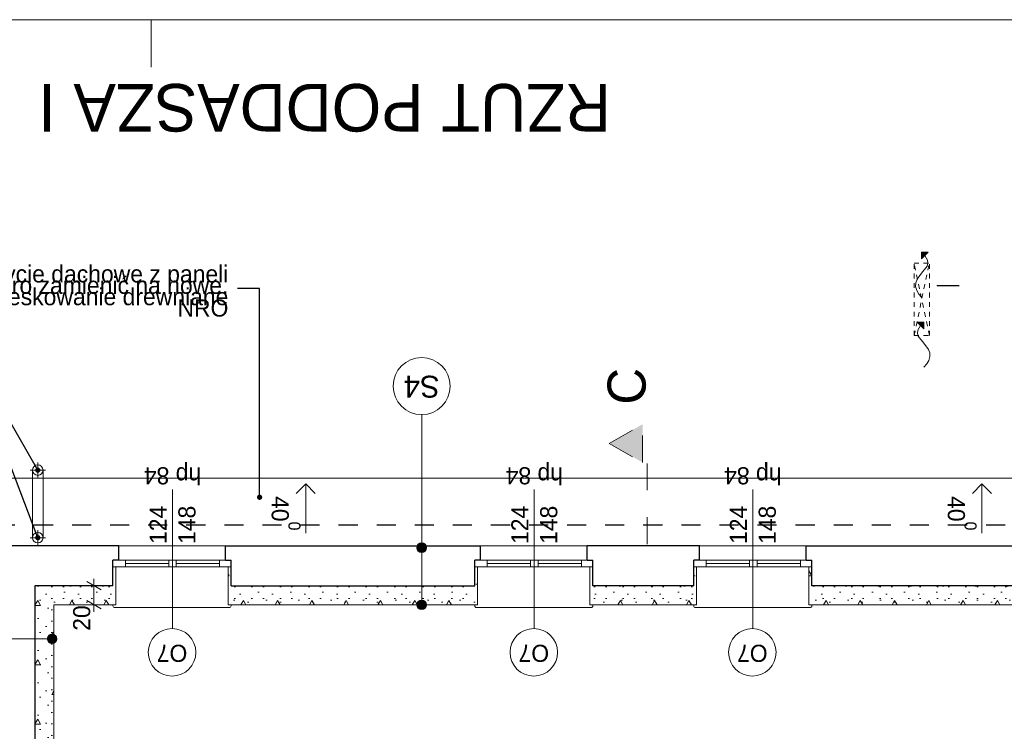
# Model space of a CAD drawing. Extents: x -145259 to -66341, y -2316 to 227384.
# Tile 133 of 143: x -87639 to -77297, y 179503 to 186984. Entities that reach past the tile are written whole.
import ezdxf

# ---------------------------------------------------------------- set-up
doc = ezdxf.new("R2010")
doc.units = 0
doc.header["$MEASUREMENT"] = 0
for name, pattern in [('Dashed', [564.444447, 282.222223, -282.222223]), ('Hidden Line', [100, 50, -50]), ('Przerywana', [400, 200, -200])]:
    doc.linetypes.add(name, pattern=pattern)
for name, color, linetype in [('A-Okna', 7, 'Continuous'), ('Arch ocieplenie', 7, 'Continuous'), ('Arch opisy', 7, 'Continuous'), ('Arch wymiary', 7, 'Continuous'), ('INWENT ODWODNIENIE', 7, 'Continuous')]:
    doc.layers.add(name, color=color, linetype=linetype)
for name, color, linetype, lineweight in [('A-Okna_Nr_Pióra__21', 7, 'Continuous', 13), ('A-Okna_Nr_Pióra__5', 7, 'Continuous', 13), ('Arch ocieplenie_Nr_Pióra__21', 7, 'Continuous', 13), ('Arch opisy okien_Nr_Pióra__21', 7, 'Continuous', 13), ('Arch opisy_Nr_Pióra__1', 7, 'Continuous', 25), ('Arch opisy_Nr_Pióra__21', 7, 'Continuous', 13), ('arch przekroje_Nr_Pióra__21', 7, 'Continuous', 13), ('arch przekroje_Nr_Pióra__5', 7, 'Continuous', 13), ('ARCH TABELA_Nr_Pióra__21', 7, 'Continuous', 13), ('Arch wymiary_Nr_Pióra__21', 7, 'Continuous', 13), ('Arch wymiary_Nr_Pióra__5', 7, 'Continuous', 13), ('INWENT DACH_Nr_Pióra__21', 7, 'Continuous', 13), ('INWENT ODWODNIENIE_Nr_Pióra__21', 7, 'Continuous', 13), ('INWENT ODWODNIENIE_Nr_Pióra__5', 7, 'Continuous', 13), ('INWENT OPISY_Nr_Pióra__21', 7, 'Continuous', 13), ('INWENT OPISY_Nr_Pióra__5', 7, 'Continuous', 13), ('INWENT. OKNA_Nr_Pióra__21', 7, 'Continuous', 13), ('INWENT.ŚCIANY_Nr_Pióra__1', 7, 'Continuous', 25), ('INWENT.ŚCIANY_Nr_Pióra__21', 7, 'Continuous', 13)]:
    doc.layers.add(name, color=color, linetype=linetype, lineweight=lineweight)
doc.styles.add('GENERATED_STYLE_1', font='txt')
doc.styles.add('GENERATED_STYLE_6', font='txt')
doc.styles.add('GENERATED_STYLE_7', font='txt')
doc.styles.add('GENERATED_STYLE_8', font='txt')
doc.dimstyles.new('GENERATED_STYLE__1', dxfattribs={"dimtxt": 179.999995, "dimasz": 114, "dimexe": 0.18, "dimexo": 0, "dimgap": 0.09, "dimtad": 1, "dimdec": 0, "dimlfac": 0.1, "dimzin": 0, "dimdsep": 46, "dimtxsty": 'GENERATED_STYLE_1', "dimblk": 'ARROWHEAD_2', "dimblk1": 'ARROWHEAD_2', "dimblk2": 'ARROWHEAD_2', "dimcen": 0.09, "dimclrd": 7, "dimclre": 7, "dimclrt": 7, "dimazin": 0, "dimtfac": 1, "dimtdec": 4, "dimtmove": 0, "dimatfit": 3, "dimfxl": 0, "dimtolj": 1, "dimtzin": 0, "dimarcsym": 0})
doc.dimstyles.new('GENERATED_STYLE__10', dxfattribs={"dimtxt": 0.18, "dimasz": 7.6, "dimexe": 0.18, "dimexo": 0.0625, "dimgap": 0.09, "dimtad": 0, "dimtih": 1, "dimtoh": 1, "dimdec": 4, "dimzin": 0, "dimdsep": 46, "dimcen": 0.09, "dimadec": 0, "dimazin": 0, "dimtfac": 1, "dimtdec": 4, "dimtmove": 0, "dimatfit": 3, "dimldrblk": 'ARROWHEAD_0', "dimfxl": 0, "dimtolj": 1, "dimtzin": 0, "dimarcsym": 0})
doc.dimstyles.new('GENERATED_STYLE__9', dxfattribs={"dimtxt": 0.18, "dimasz": 109.44, "dimexe": 0.18, "dimexo": 0.0625, "dimgap": 0.09, "dimtad": 0, "dimtih": 1, "dimtoh": 1, "dimdec": 4, "dimzin": 0, "dimdsep": 46, "dimcen": 0.09, "dimadec": 0, "dimazin": 0, "dimtfac": 1, "dimtdec": 4, "dimtmove": 0, "dimatfit": 3, "dimldrblk": 'ARROWHEAD_11', "dimfxl": 0, "dimtolj": 1, "dimtzin": 0, "dimarcsym": 0})
pattern_1 = [(0, (0, 0), (0, 623.5383), [60, -300]), (0, (180, 311.8), (0, 623.5383), [60, -300]), (60, (0, 0), (-540, 311.7692), [60, -300]), (60, (360, 0), (-540, 311.7692), [60, -300]), (120, (60, 0), (540, 311.7692), [60, -300]), (120, (420, 0), (540, 311.7692), [60, -300]), (0, (0, 60), (0, 120.000005), [0, -120.000005, 0, -180.00001]), (45, (60, 60), (-84.85282, 84.85282), [0, -90.000004, 0, -150.000006])]

# ---------------------------------------------------------------- blocks, each defined once
blk = doc.blocks.new('Ściana_594', base_point=(-86659, 181034))
at = {"layer": 'Arch ocieplenie_Nr_Pióra__21', "linetype": 'Continuous'}
h = blk.add_hatch(dxfattribs=at)
h.set_pattern_fill('Structural_Concrete', color=256, style=0, pattern_type=2)
h.set_pattern_definition(pattern_1)
h.paths.add_polyline_path([(-86629, 180834), (-86629, 181234), (-86659, 181234), (-86659, 181034)], flags=0)
for p, q in [((-86629, 181234), (-86659, 181234)), ((-86659, 181234), (-86659, 181034)), ((-86629, 180834), (-86629, 181234))]:
    blk.add_line(p, q, dxfattribs=at)
blk = doc.blocks.new('Ściana_595', base_point=(-85419, 181034))
at = {"layer": 'Arch ocieplenie_Nr_Pióra__21', "linetype": 'Continuous'}
h = blk.add_hatch(dxfattribs=at)
h.set_pattern_fill('Structural_Concrete', color=256, style=0, pattern_type=2)
h.set_pattern_definition(pattern_1)
h.paths.add_polyline_path([(-85419, 181034), (-85419, 181234), (-85449, 181234), (-85449, 180834)], flags=0)
for p, q in [((-85419, 181234), (-85449, 181234)), ((-85449, 181234), (-85449, 180834)), ((-85419, 181034), (-85419, 181234))]:
    blk.add_line(p, q, dxfattribs=at)
blk = doc.blocks.new('Ściana_596', base_point=(-82859, 181034))
at = {"layer": 'Arch ocieplenie_Nr_Pióra__21', "linetype": 'Continuous'}
h = blk.add_hatch(dxfattribs=at)
h.set_pattern_fill('Structural_Concrete', color=256, style=0, pattern_type=2)
h.set_pattern_definition(pattern_1)
h.paths.add_polyline_path([(-82829, 180834), (-82829, 181234), (-82859, 181234), (-82859, 181034)], flags=0)
for p, q in [((-82829, 181234), (-82859, 181234)), ((-82859, 181234), (-82859, 181034)), ((-82829, 180834), (-82829, 181234))]:
    blk.add_line(p, q, dxfattribs=at)
blk = doc.blocks.new('Ściana_597', base_point=(-81619, 181034))
at = {"layer": 'Arch ocieplenie_Nr_Pióra__21', "linetype": 'Continuous'}
h = blk.add_hatch(dxfattribs=at)
h.set_pattern_fill('Structural_Concrete', color=256, style=0, pattern_type=2)
h.set_pattern_definition(pattern_1)
h.paths.add_polyline_path([(-81619, 181034), (-81619, 181234), (-81649, 181234), (-81649, 180834)], flags=0)
for p, q in [((-81619, 181234), (-81649, 181234)), ((-81649, 181234), (-81649, 180834)), ((-81619, 181034), (-81619, 181234))]:
    blk.add_line(p, q, dxfattribs=at)
blk = doc.blocks.new('Ściana_598', base_point=(-80559, 181034))
at = {"layer": 'Arch ocieplenie_Nr_Pióra__21', "linetype": 'Continuous'}
h = blk.add_hatch(dxfattribs=at)
h.set_pattern_fill('Structural_Concrete', color=256, style=0, pattern_type=2)
h.set_pattern_definition(pattern_1)
h.paths.add_polyline_path([(-80529, 180834), (-80529, 181234), (-80559, 181234), (-80559, 181034)], flags=0)
for p, q in [((-80529, 181234), (-80559, 181234)), ((-80559, 181234), (-80559, 181034)), ((-80529, 180834), (-80529, 181234))]:
    blk.add_line(p, q, dxfattribs=at)
blk = doc.blocks.new('Ściana_599', base_point=(-79319, 181034))
at = {"layer": 'Arch ocieplenie_Nr_Pióra__21', "linetype": 'Continuous'}
h = blk.add_hatch(dxfattribs=at)
h.set_pattern_fill('Structural_Concrete', color=256, style=0, pattern_type=2)
h.set_pattern_definition(pattern_1)
h.paths.add_polyline_path([(-79319, 181034), (-79319, 181234), (-79349, 181234), (-79349, 180834)], flags=0)
for p, q in [((-79319, 181234), (-79349, 181234)), ((-79349, 181234), (-79349, 180834)), ((-79319, 181034), (-79319, 181234))]:
    blk.add_line(p, q, dxfattribs=at)
blk = doc.blocks.new('Ściana_610', base_point=(-87479, 175864))
at = {"layer": 'Arch ocieplenie_Nr_Pióra__21', "linetype": 'Continuous'}
h = blk.add_hatch(dxfattribs=at)
h.set_pattern_fill('Structural_Concrete', color=256, style=0, pattern_type=2)
h.set_pattern_definition(pattern_1)
h.paths.add_polyline_path([(-87279, 175864), (-87279, 180834), (-87479, 181034), (-87479, 175864)], flags=0)
for p, q in [((-87479, 181034), (-87479, 175864)), ((-87279, 175864), (-87279, 180834)), ((-87479, 175864), (-87279, 175864))]:
    blk.add_line(p, q, dxfattribs=at)
blk = doc.blocks.new('Ściana_611', base_point=(-87479, 181034))
at = {"layer": 'Arch ocieplenie_Nr_Pióra__21', "linetype": 'Continuous'}
h = blk.add_hatch(dxfattribs=at)
h.set_pattern_fill('Structural_Concrete', color=256, style=0, pattern_type=2)
h.set_pattern_definition(pattern_1)
h.paths.add_polyline_path([(-87279, 180834), (-86629, 180834), (-86659, 181034), (-87479, 181034)], flags=0)
for p, q in [((-86659, 181034), (-87479, 181034)), ((-87279, 180834), (-86629, 180834))]:
    blk.add_line(p, q, dxfattribs=at)
blk = doc.blocks.new('Ściana_612', base_point=(-85419, 181034))
at = {"layer": 'Arch ocieplenie_Nr_Pióra__21', "linetype": 'Continuous'}
h = blk.add_hatch(dxfattribs=at)
h.set_pattern_fill('Structural_Concrete', color=256, style=0, pattern_type=2)
h.set_pattern_definition(pattern_1)
h.paths.add_polyline_path([(-85449, 180834), (-82829, 180834), (-82859, 181034), (-85419, 181034)], flags=0)
for p, q in [((-82859, 181034), (-85419, 181034)), ((-85449, 180834), (-82829, 180834))]:
    blk.add_line(p, q, dxfattribs=at)
blk = doc.blocks.new('Ściana_613', base_point=(-81619, 181034))
at = {"layer": 'Arch ocieplenie_Nr_Pióra__21', "linetype": 'Continuous'}
h = blk.add_hatch(dxfattribs=at)
h.set_pattern_fill('Structural_Concrete', color=256, style=0, pattern_type=2)
h.set_pattern_definition(pattern_1)
h.paths.add_polyline_path([(-81649, 180834), (-80529, 180834), (-80559, 181034), (-81619, 181034)], flags=0)
for p, q in [((-80559, 181034), (-81619, 181034)), ((-81649, 180834), (-80529, 180834))]:
    blk.add_line(p, q, dxfattribs=at)
blk = doc.blocks.new('Ściana_614', base_point=(-79319, 181034))
at = {"layer": 'Arch ocieplenie_Nr_Pióra__21', "linetype": 'Continuous'}
h = blk.add_hatch(dxfattribs=at)
h.set_pattern_fill('Structural_Concrete', color=256, style=0, pattern_type=2)
h.set_pattern_definition(pattern_1)
h.paths.add_polyline_path([(-79349, 180834), (-76389, 180834), (-76419, 181034), (-79319, 181034)], flags=0)
for p, q in [((-76419, 181034), (-79319, 181034)), ((-79349, 180834), (-76389, 180834))]:
    blk.add_line(p, q, dxfattribs=at)
blk = doc.blocks.new('Linia_109', base_point=(-84634, 181587))
at = {"layer": 'INWENT ODWODNIENIE_Nr_Pióra__21', "linetype": 'Continuous'}
for q in [(-84734, 182005), (-84534, 182005)]:
    blk.add_line((-84634, 182105), q, dxfattribs=at)
at = {"layer": 'INWENT ODWODNIENIE_Nr_Pióra__5', "linetype": 'Continuous'}
blk.add_line((-84634, 181587), (-84634, 182105), dxfattribs=at)
blk = doc.blocks.new('Linia_112', base_point=(-77532, 181587))
at = {"layer": 'INWENT ODWODNIENIE_Nr_Pióra__21', "linetype": 'Continuous'}
for q in [(-77632, 182005), (-77432, 182005)]:
    blk.add_line((-77532, 182105), q, dxfattribs=at)
at = {"layer": 'INWENT ODWODNIENIE_Nr_Pióra__5', "linetype": 'Continuous'}
blk.add_line((-77532, 181587), (-77532, 182105), dxfattribs=at)
blk = doc.blocks.new('Linia_121', base_point=(-83417, 180834))
at = {"layer": 'Arch opisy_Nr_Pióra__21', "linetype": 'Continuous'}
for points in [[(-83367, 181434), (-83370, 181453), (-83381, 181469), (-83397, 181480), (-83417, 181484), (-83436, 181480), (-83452, 181469), (-83463, 181453), (-83467, 181434), (-83463, 181414), (-83452, 181398), (-83436, 181387), (-83417, 181384), (-83397, 181387), (-83381, 181398), (-83370, 181414)], [(-83367, 180834), (-83370, 180853), (-83381, 180869), (-83397, 180880), (-83417, 180884), (-83436, 180880), (-83452, 180869), (-83463, 180853), (-83467, 180834), (-83463, 180814), (-83452, 180798), (-83436, 180787), (-83417, 180784), (-83397, 180787), (-83381, 180798), (-83370, 180814)]]:
    blk.add_hatch(color=256, dxfattribs=at).paths.add_polyline_path(points, flags=0)
blk.add_line((-83417, 180884), (-83417, 181384), dxfattribs=at)
for centre in [(-83417, 181434), (-83417, 180834)]:
    blk.add_circle(centre, 50, dxfattribs=at)
blk = doc.blocks.new('Linia_122', base_point=(-83417, 181434))
at = {"layer": 'Arch opisy_Nr_Pióra__21', "linetype": 'Continuous'}
blk.add_line((-83417, 181434), (-83417, 182833), dxfattribs=at)
blk.add_circle((-83417, 183133), 300, dxfattribs=at)
blk = doc.blocks.new('Linia_141', base_point=(-87299, 180476))
at = {"layer": 'Arch opisy_Nr_Pióra__21', "linetype": 'Continuous'}
for points in [[(-87849, 180476), (-87853, 180496), (-87863, 180512), (-87880, 180523), (-87899, 180526), (-87918, 180523), (-87934, 180512), (-87945, 180496), (-87949, 180476), (-87945, 180457), (-87934, 180441), (-87918, 180430), (-87899, 180426), (-87880, 180430), (-87863, 180441), (-87853, 180457)], [(-87249, 180476), (-87253, 180496), (-87263, 180512), (-87280, 180523), (-87299, 180526), (-87318, 180523), (-87334, 180512), (-87345, 180496), (-87349, 180476), (-87345, 180457), (-87334, 180441), (-87318, 180430), (-87299, 180426), (-87280, 180430), (-87263, 180441), (-87253, 180457)]]:
    blk.add_hatch(color=256, dxfattribs=at).paths.add_polyline_path(points, flags=0)
blk.add_line((-87349, 180476), (-87849, 180476), dxfattribs=at)
for centre in [(-87899, 180476), (-87299, 180476)]:
    blk.add_circle(centre, 50, dxfattribs=at)
blk = doc.blocks.new('Krzywa_39', base_point=(-78141, 183332))
at = {"layer": 'A-Okna_Nr_Pióra__21', "linetype": 'Continuous'}
blk.add_hatch(color=256, dxfattribs=at).paths.add_polyline_path([(-78141, 183803), (-78141, 183732), (-78212, 183803)], flags=0)
for p, q in [((-78141, 183803), (-78212, 183803)), ((-78141, 183732), (-78212, 183803)), ((-78141, 183803), (-78141, 183732))]:
    blk.add_line(p, q, dxfattribs=at)
at = {"layer": 'A-Okna_Nr_Pióra__5', "linetype": 'Continuous', "flags": 128}
blk.add_lwpolyline([(-78141, 183332), (-78112, 183364), (-78090, 183399), (-78078, 183443), (-78081, 183482), (-78094, 183518), (-78141, 183583), (-78201, 183656), (-78208, 183688), (-78204, 183718), (-78176, 183768)], dxfattribs=at)
blk = doc.blocks.new('Krzywa_40', base_point=(-78165, 184068))
at = {"layer": 'A-Okna_Nr_Pióra__21', "linetype": 'Continuous'}
blk.add_hatch(color=256, dxfattribs=at).paths.add_polyline_path([(-78165, 184539), (-78095, 184539), (-78165, 184468)], flags=0)
for p, q in [((-78165, 184539), (-78095, 184539)), ((-78165, 184539), (-78165, 184468)), ((-78095, 184539), (-78165, 184468))]:
    blk.add_line(p, q, dxfattribs=at)
at = {"layer": 'A-Okna_Nr_Pióra__5', "linetype": 'Continuous', "flags": 128}
blk.add_lwpolyline([(-78165, 184068), (-78194, 184099), (-78216, 184135), (-78228, 184179), (-78225, 184218), (-78212, 184254), (-78165, 184319), (-78106, 184392), (-78099, 184424), (-78103, 184454), (-78130, 184504)], dxfattribs=at)
blk = doc.blocks.new('*D1633')
at = {"layer": 'Arch wymiary_Nr_Pióra__5', "linetype": 'Continuous'}
for p, q in [((-86859, 181034), (-86859, 181107)), ((-86746, 181034), (-86971, 181034)), ((-86784, 180990), (-86934, 181077)), ((-86859, 180834), (-86859, 181034)), ((-86746, 180834), (-86971, 180834)), ((-86934, 180877), (-86784, 180790)), ((-86859, 180760), (-86859, 180834))]:
    blk.add_line(p, q, dxfattribs=at)
at = {"layer": 'Arch wymiary_Nr_Pióra__21', "insert": (-86895, 180560), "char_height": 180, "attachment_point": 7, "rotation": 90, "style": 'GENERATED_STYLE_1'}
blk.add_mtext('{20}', dxfattribs=at)
blk = doc.blocks.new('ARROWHEAD_2')
at = {"color": 0, "linetype": 'Continuous', "lineweight": 0}
for p, q in [((0, 0), (-1, 0)), ((-0.378, -0.655), (0.378, 0.655))]:
    blk.add_line(p, q, dxfattribs=at)
blk = doc.blocks.new('ARROWHEAD_11')
at = {"color": 0, "linetype": 'Continuous', "lineweight": 0}
blk.add_line((0, 0), (-1, 0), dxfattribs=at)
at = {"color": 0, "linetype": 'Continuous', "lineweight": 0, "const_width": 0.25, "flags": 128}
blk.add_lwpolyline([(-0.125, 0, 1), (0.125, 0, 1)], format="xyb", close=True, dxfattribs=at)
blk = doc.blocks.new('ARROWHEAD_0')
at = {"color": 0, "linetype": 'Continuous', "lineweight": 0}
for p, q in [((0, 0), (-1, 0)), ((0, -0.5), (0, 0.5))]:
    blk.add_line(p, q, dxfattribs=at)

msp = doc.modelspace()

# ---------------------------------------------------------------- hatches: boundary and pattern name
at = {"layer": 'arch przekroje_Nr_Pióra__5', "linetype": 'Continuous'}
msp.add_hatch(color=256, dxfattribs=at).paths.add_polyline_path([(-81096.9, 182730.1), (-81096.9, 182330.1), (-81446.9, 182530.1)], flags=0)

# ---------------------------------------------------------------- linework, layer by layer
at = {"layer": 'A-Okna_Nr_Pióra__5', "linetype": 'Hidden Line'}
for p, q in [((-78244.2, 183664.2), (-78244.2, 184424.2)), ((-78244.2, 184424.2), (-78084.2, 184424.2)), ((-78084.2, 183664.2), (-78244.2, 184424.2)), ((-78244.2, 183664.2), (-78084.2, 184424.2)), ((-78084.2, 183664.2), (-78084.2, 184424.2)), ((-78244.2, 183664.2), (-78084.2, 183664.2))]:
    msp.add_line(p, q, dxfattribs=at)
at = {"layer": 'Arch opisy okien_Nr_Pióra__21', "linetype": 'Continuous'}
for centre in [(-86038.7, 180333.6), (-82238.7, 180333.6), (-79943.7, 180333.6)]:
    msp.add_circle(centre, 250, dxfattribs=at)
at = {"layer": 'arch przekroje_Nr_Pióra__5', "linetype": 'Dashed'}
for p, q in [((-81446.9, 182530.1), (-81096.9, 182730.1)), ((-81096.9, 182330.1), (-81096.9, 182730.1)), ((-81446.9, 182530.1), (-81096.9, 182330.1)), ((-81046.9, 181472.1), (-81046.9, 182530.1))]:
    msp.add_line(p, q, dxfattribs=at)
at = {"layer": 'ARCH TABELA_Nr_Pióra__21', "linetype": 'Continuous'}
for p, q in [((-143258.7, 186983.6), (-68258.7, 186983.6)), ((-86258.7, 186483.6), (-86258.7, 186983.6)), ((-86258.7, 186483.6), (-86258.7, 186983.6)), ((-86258.7, 186483.6), (-86258.7, 186983.6))]:
    msp.add_line(p, q, dxfattribs=at)
at = {"layer": 'INWENT DACH_Nr_Pióra__21', "linetype": 'Continuous'}
msp.add_line((-72558.7, 182163.6), (-88498.7, 182163.6), dxfattribs=at)
at = {"layer": 'INWENT ODWODNIENIE_Nr_Pióra__21', "linetype": 'Continuous'}
for p, q in [((-87448.7, 182168.6), (-87448.7, 182328.6)), ((-87528.7, 182248.6), (-87368.7, 182248.6)), ((-87503.7, 181538.6), (-87503.7, 182248.6)), ((-87393.7, 181538.6), (-87393.7, 182248.6)), ((-87448.7, 181458.6), (-87448.7, 181618.6)), ((-87528.7, 181538.6), (-87368.7, 181538.6))]:
    msp.add_line(p, q, dxfattribs=at)
for centre in [(-87448.7, 182248.6), (-87448.7, 181538.6)]:
    msp.add_circle(centre, 55, dxfattribs=at)
at = {"layer": 'INWENT OPISY_Nr_Pióra__21', "linetype": 'Continuous'}
for p, q in [((-86033.7, 180583.6), (-86033.7, 182043.6)), ((-82233.7, 180583.6), (-82233.7, 182043.6)), ((-79938.7, 180583.6), (-79938.7, 182043.6))]:
    msp.add_line(p, q, dxfattribs=at)
at = {"layer": 'INWENT. OKNA_Nr_Pióra__21', "linetype": 'Continuous'}
for p, q in [((-86658.7, 181303.6), (-85418.7, 181303.6)), ((-86528.7, 181303.6), (-86528.7, 181233.6)), ((-86073.7, 181303.6), (-86073.7, 181233.6)), ((-85993.7, 181303.6), (-85993.7, 181233.6)), ((-85538.7, 181303.6), (-85538.7, 181233.6)), ((-82858.7, 181303.6), (-81618.7, 181303.6)), ((-82728.7, 181303.6), (-82728.7, 181233.6)), ((-82273.7, 181303.6), (-82273.7, 181233.6)), ((-82193.7, 181303.6), (-82193.7, 181233.6)), ((-81738.7, 181303.6), (-81738.7, 181233.6)), ((-80558.7, 181303.6), (-79318.7, 181303.6)), ((-80428.7, 181303.6), (-80428.7, 181233.6)), ((-79973.7, 181303.6), (-79973.7, 181233.6)), ((-79893.7, 181303.6), (-79893.7, 181233.6)), ((-79438.7, 181303.6), (-79438.7, 181233.6)), ((-85418.7, 181233.6), (-86658.7, 181233.6)), ((-86528.7, 181268.6), (-86073.7, 181268.6)), ((-85993.7, 181268.6), (-85538.7, 181268.6)), ((-81618.7, 181233.6), (-82858.7, 181233.6)), ((-82728.7, 181268.6), (-82273.7, 181268.6)), ((-82193.7, 181268.6), (-81738.7, 181268.6)), ((-79318.7, 181233.6), (-80558.7, 181233.6)), ((-80428.7, 181268.6), (-79973.7, 181268.6)), ((-79893.7, 181268.6), (-79438.7, 181268.6)), ((-86658.7, 180823.6), (-86658.7, 180833.6)), ((-85438.7, 180803.6), (-86638.7, 180803.6)), ((-85418.7, 180823.6), (-85418.7, 180833.6)), ((-82858.7, 180823.6), (-82858.7, 180833.6)), ((-81638.7, 180803.6), (-82838.7, 180803.6)), ((-81618.7, 180823.6), (-81618.7, 180833.6)), ((-80558.7, 180823.6), (-80558.7, 180833.6)), ((-79338.7, 180803.6), (-80538.7, 180803.6)), ((-79318.7, 180823.6), (-79318.7, 180833.6))]:
    msp.add_line(p, q, dxfattribs=at)
for centre, start, end in [((-86638.7, 180823.6), 180, 270), ((-85438.7, 180823.6), 270, 0), ((-82838.7, 180823.6), 180, 270), ((-81638.7, 180823.6), 270, 0), ((-80538.7, 180823.6), 180, 270), ((-79338.7, 180823.6), 270, 0)]:
    msp.add_arc(centre, 20, start, end, dxfattribs=at)
at = {"layer": 'INWENT.ŚCIANY_Nr_Pióra__1', "linetype": 'Przerywana'}
msp.add_line((-87888.7, 181673.6), (-73028.7, 181673.6), dxfattribs=at)
at = {"layer": 'INWENT.ŚCIANY_Nr_Pióra__1', "linetype": 'Continuous'}
for p, q in [((-86598.7, 181453.6), (-87888.7, 181453.6)), ((-86598.7, 181303.6), (-86598.7, 181453.6)), ((-85478.7, 181303.6), (-85478.7, 181453.6)), ((-85478.7, 181453.6), (-82798.7, 181453.6)), ((-82798.7, 181303.6), (-82798.7, 181453.6)), ((-81678.7, 181303.6), (-81678.7, 181453.6)), ((-80498.7, 181453.6), (-81678.7, 181453.6)), ((-80498.7, 181303.6), (-80498.7, 181453.6)), ((-79378.7, 181453.6), (-76358.7, 181453.6)), ((-79378.7, 181303.6), (-79378.7, 181453.6)), ((-86658.7, 181033.6), (-86658.7, 181303.6)), ((-86598.7, 181303.6), (-86658.7, 181303.6)), ((-85478.7, 181303.6), (-85418.7, 181303.6)), ((-85418.7, 181033.6), (-85418.7, 181303.6)), ((-82858.7, 181033.6), (-82858.7, 181303.6)), ((-82798.7, 181303.6), (-82858.7, 181303.6)), ((-81678.7, 181303.6), (-81618.7, 181303.6)), ((-81618.7, 181033.6), (-81618.7, 181303.6)), ((-80558.7, 181033.6), (-80558.7, 181303.6)), ((-80498.7, 181303.6), (-80558.7, 181303.6)), ((-79378.7, 181303.6), (-79318.7, 181303.6)), ((-79318.7, 181033.6), (-79318.7, 181303.6)), ((-86658.7, 181033.6), (-87478.7, 181033.6)), ((-87478.7, 181033.6), (-87478.7, 175863.6)), ((-85418.7, 181033.6), (-82858.7, 181033.6)), ((-80558.7, 181033.6), (-81618.7, 181033.6)), ((-76418.7, 181033.6), (-79318.7, 181033.6))]:
    msp.add_line(p, q, dxfattribs=at)
at = {"layer": 'INWENT.ŚCIANY_Nr_Pióra__21', "linetype": 'Continuous'}
for p, q in [((-86598.7, 181453.6), (-85478.7, 181453.6)), ((-82798.7, 181453.6), (-81678.7, 181453.6)), ((-80498.7, 181453.6), (-79378.7, 181453.6))]:
    msp.add_line(p, q, dxfattribs=at)

# ---------------------------------------------------------------- block references
at = {"layer": 'A-Okna', "linetype": 'Continuous'}
for name, p in [('Krzywa_40', (-78165.3, 184068.3)), ('Krzywa_39', (-78140.9, 183332.4))]:
    msp.add_blockref(name, p, dxfattribs=at)
at = {"layer": 'Arch ocieplenie'}
for name, p in [('Ściana_594', (-86658.7, 181033.6)), ('Ściana_595', (-85418.7, 181033.6)), ('Ściana_596', (-82858.7, 181033.6)), ('Ściana_597', (-81618.7, 181033.6)), ('Ściana_598', (-80558.7, 181033.6)), ('Ściana_599', (-79318.7, 181033.6)), ('Ściana_610', (-87478.7, 175863.6)), ('Ściana_611', (-87478.7, 181033.6)), ('Ściana_612', (-85418.7, 181033.6)), ('Ściana_613', (-81618.7, 181033.6)), ('Ściana_614', (-79318.7, 181033.6))]:
    msp.add_blockref(name, p, dxfattribs=at)
at = {"layer": 'Arch opisy', "linetype": 'Continuous'}
for name, p in [('Linia_122', (-83416.6, 181433.6)), ('Linia_121', (-83416.6, 180833.6)), ('Linia_141', (-87298.7, 180476.4))]:
    msp.add_blockref(name, p, dxfattribs=at)
at = {"layer": 'INWENT ODWODNIENIE', "linetype": 'Continuous'}
for name, p in [('Linia_109', (-84634.4, 181586.7)), ('Linia_112', (-77532.3, 181586.7))]:
    msp.add_blockref(name, p, dxfattribs=at)

# ---------------------------------------------------------------- texts
at = {"layer": 'Arch opisy okien_Nr_Pióra__21', "linetype": 'Continuous', "char_height": 180, "attachment_point": 2, "rotation": 180, "style": 'GENERATED_STYLE_8'}
for insert in [(-86038.7, 180233.3), (-82238.7, 180233.3), (-79943.7, 180233.3)]:
    msp.add_mtext('{O7}', dxfattribs=dict(at, insert=insert))
at = {"layer": 'Arch opisy_Nr_Pióra__1', "linetype": 'Continuous', "rotation": 180}
for s, insert, char_height, attachment_point, style in [('{RZUT PODDASZA I  III PIĘTRA  SKALA 1:100}', (-95361, 185808), 500, 3, 'GENERATED_STYLE_7'), ('{S4}', (-83416.6, 183011.2), 230, 2, 'GENERATED_STYLE_6')]:
    msp.add_mtext(s, dxfattribs=dict(at, insert=insert, char_height=char_height, attachment_point=attachment_point, style=style))
at = {"layer": 'Arch opisy_Nr_Pióra__21', "linetype": 'Continuous', "insert": (-85447, 184130.7), "char_height": 180, "width": 4516.52, "attachment_point": 6, "line_spacing_factor": 0.398638, "style": 'GENERATED_STYLE_6'}
msp.add_mtext('{Istniejące pokrycie dachowe z paneli\\Pukładanych w karo zamienić na nowe.\\PPodkonstrukcja i deskowanie drewniane NRO}', dxfattribs=at)
at = {"layer": 'arch przekroje_Nr_Pióra__21', "linetype": 'Continuous', "insert": (-81464.1, 183130.1), "char_height": 400, "attachment_point": 2, "rotation": 90, "style": 'GENERATED_STYLE_8'}
msp.add_mtext('{C}', dxfattribs=at)
at = {"layer": 'INWENT OPISY_Nr_Pióra__5', "linetype": 'Continuous', "char_height": 180, "attachment_point": 2, "style": 'GENERATED_STYLE_7'}
for s, insert, rotation in [('{hp 84}', (-86033.7, 182099.3), 180), ('{hp 84}', (-82233.7, 182099.3), 180), ('{hp 84}', (-79938.7, 182099.3), 180), ('{40\\A1{\\H0.7x;\\S0^  ;}}', (-84690.1, 181795.1), 270), ('{40\\A1{\\H0.7x;\\S0^  ;}}', (-77588, 181795.1), 270)]:
    msp.add_mtext(s, dxfattribs=dict(at, insert=insert, rotation=rotation))
at = {"layer": 'INWENT OPISY_Nr_Pióra__5', "linetype": 'Continuous', "char_height": 180, "width": 1346.334, "attachment_point": 2, "rotation": 90, "line_spacing_factor": 1.008888, "style": 'GENERATED_STYLE_7'}
for insert in [(-86274.9, 181673.6), (-82474.9, 181673.6), (-80179.9, 181673.6)]:
    msp.add_mtext('{124\\P148}', dxfattribs=dict(at, insert=insert))

# ---------------------------------------------------------------- dimensions: what is measured, and where the dimension line sits
at = {"layer": 'Arch wymiary', "linetype": 'Continuous'}
dim = msp.add_linear_dim(base=(-86858.6, 180833.6), p1=(-87068.7, 180833.6), p2=(-87068.7, 181033.6), angle=90, dimstyle='GENERATED_STYLE__1', dxfattribs=at)
dim.commit()
dim.dimension.update_dxf_attribs({"geometry": '*D1633', "text_midpoint": (-86984.6, 180696.4)})

# ---------------------------------------------------------------- leaders
at = {"layer": 'Arch opisy_Nr_Pióra__21', "linetype": 'Continuous', "annotation_type": 0, "has_hookline": 1, "hookline_direction": 1}
for points, dimstyle, text_width in [([(-78001.4, 184190.3), (-77770.4, 184190.3)], 'GENERATED_STYLE__10', 3222.9), ([(-85118.8, 181963.4), (-85118.8, 184156.5), (-85349.9, 184156.5)], 'GENERATED_STYLE__9', 4491.4)]:
    msp.add_leader(points, dimstyle=dimstyle, dxfattribs=dict(at, text_width=text_width))
at = {"layer": 'INWENT OPISY_Nr_Pióra__21', "linetype": 'Continuous', "annotation_type": 0, "has_hookline": 1, "hookline_direction": 1, "text_width": 437.1}
for points in [[(-87448.7, 182248.6), (-88257.4, 183650.2), (-88632.3, 183650.2)], [(-87448.7, 181538.6), (-88257.4, 183650.2), (-88632.3, 183650.2)]]:
    msp.add_leader(points, dimstyle='GENERATED_STYLE__9', dxfattribs=at)

doc.saveas('drawing.dxf')
